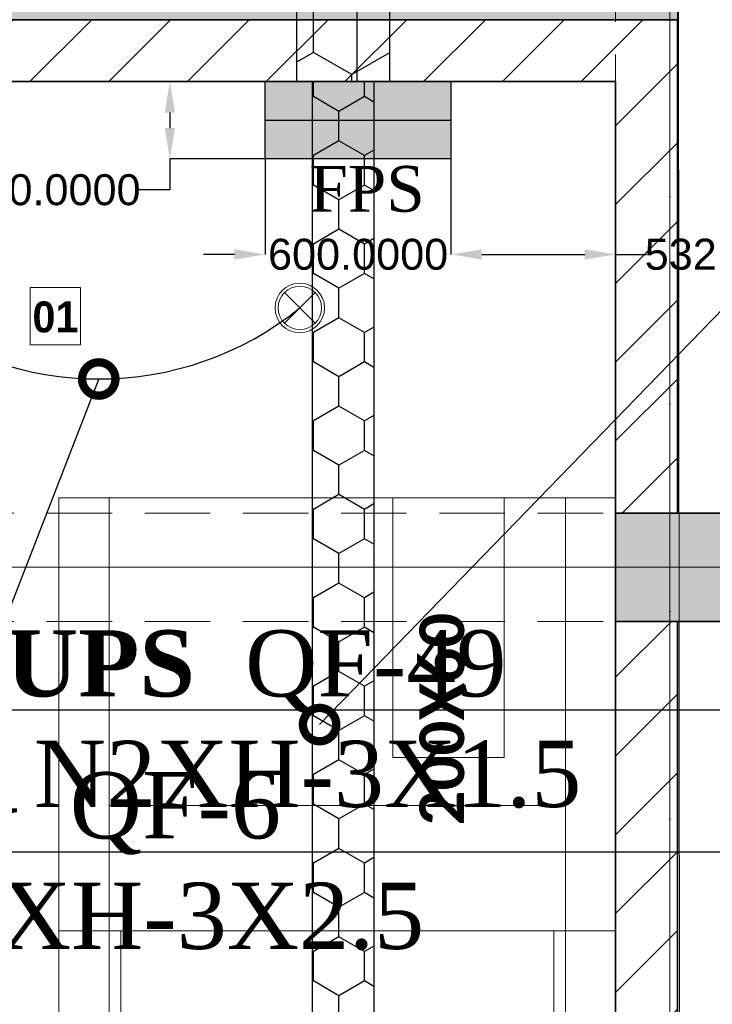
# Model space of a CAD drawing. Header units: inches. Extents: x -101229 to 34922, y -9538 to 27777.
# Tile 13 of 53: x -12333 to -10094, y -1790 to 1392. Entities that reach past the tile are written whole.
import ezdxf
from ezdxf import colors
from ezdxf.entities.mleader import LeaderData, LeaderLine
from ezdxf.enums import TextEntityAlignment as Align
from ezdxf.math import Vec2, Vec3

# ---------------------------------------------------------------- set-up
doc = ezdxf.new("R2010")
doc.units = ezdxf.units.IN
doc.header["$MEASUREMENT"] = 0
doc.set_wipeout_variables(frame=1)
doc.linetypes.add('Dot & Dashed', pattern=[670.277762, 317.5, -176.388889, 0, -176.388874])
doc.linetypes.add('Hidden', pattern=[317.5, 211.666667, -105.833333])
for name, color, linetype in [('- განათება', 7, 'Continuous'), ('- მაგისრრალური ხაზები', 7, 'Continuous'), ('- საკაბელო არხები', 5, 'Continuous'), ('- საშტეფცელო როზეტები', 7, 'Continuous'), ('F_002a_Wall fixtures - Hatch', 7, 'Continuous'), ('New_Structural - Bearing', 7, 'Continuous'), ('Structural - Bearing', 7, 'Continuous'), ('Structural - Grid', 7, 'Continuous')]:
    doc.layers.add(name, color=color, linetype=linetype)
for name, color, linetype, lineweight in [('- მექანიკური ნაწილი', 7, 'Continuous', 18), ('New_2D Drafting - General_Pen_No__2', 8, 'Continuous', 15), ('New_Annotation - Text_Pen_No__20', 1, 'Continuous', 0), ('New_Interior - Furniture _Pen_No__1', 7, 'Continuous', 13), ('New_Structural - Bearing_Pen_No__1', 7, 'Continuous', 13), ('Structural - Bearing_Pen_No__20', 1, 'Continuous', 0), ('Structural - Bearing_Pen_No__27', 7, 'Continuous', 35)]:
    doc.layers.add(name, color=color, linetype=linetype, lineweight=lineweight)
for name, color, linetype, lineweight, true_color in [('New_Interior - Lamp_Pen_No__77', 7, 'Continuous', 20, 0xffeb28), ('New_Structural - Bearing_Pen_No__255', 7, 'Continuous', 13, 0xe8e8e8), ('New_Structural - Bearing_Pen_No__5', 7, 'Continuous', 25, 0x40a5ff), ('Structural - Bearing_Pen_No__102', 7, 'Continuous', 13, 0xcccccc), ('Structural - Bearing_Pen_No__161', 7, 'Continuous', 13, 0x6a6a6a), ('Structural - Bearing_Pen_No__28', 7, 'Continuous', 35, 0xa80f02), ('Structural - Bearing_Pen_No__81', 7, 'Continuous', 20, 0x6a6a6a), ('Structural - Grid_Pen_No__81', 7, 'Continuous', 20, 0x6a6a6a)]:
    doc.layers.add(name, color=color, linetype=linetype, lineweight=lineweight, true_color=true_color)
doc.styles.add('CT', font='ARIALN.TTF', dxfattribs={"height": 200})
doc.styles.add('GENERATED_STYLE_3', font='txt')
doc.styles.add('GENERATED_STYLE_4', font='txt')
doc.styles.get("Standard").update_dxf_attribs({"font": 'arial.ttf'})
doc.dimstyles.get("Standard").update_dxf_attribs({"dimtxt": 0.18, "dimasz": 0.18, "dimexe": 0.18, "dimexo": 0.0625, "dimgap": 0.09, "dimtad": 0, "dimtih": 1, "dimtoh": 1, "dimdec": 4, "dimzin": 0, "dimdsep": 46, "dimtxsty": 'Standard', "dimcen": 0.09, "dimadec": 0, "dimazin": 0, "dimtfac": 1, "dimtdec": 4, "dimtofl": 0, "dimtmove": 0, "dimatfit": 3, "dimfxl": 1, "dimtolj": 1, "dimtzin": 0, "dimarcsym": 0})
pattern_1 = [(45, (0, 0), (-127.2792, 127.2792), [])]
pattern_2 = [(0, (-2e-12, -2e-08), (71.4375, 41.24446), [47.625, -95.25]), (120, (-2e-12, -2e-08), (-71.4375, 41.24446), [47.625, -95.25]), (60, (-2e-12, -2e-08), (2e-07, 82.4889), [-95.25, 47.625])]

# ---------------------------------------------------------------- blocks, each defined once
blk = doc.blocks.new('Wall_7', base_point=(-41183.8, 14838))
at = {"layer": 'Structural - Bearing', "linetype": 'Continuous', "lineweight": 0, "true_color": 0x000000}
h = blk.add_hatch(dxfattribs=at)
h.set_pattern_fill('MASONRY_BLOCK', color=18, style=0, pattern_type=2)
h.set_pattern_definition(pattern_1)
h.paths.add_polyline_path([(-41183.8, 22432.4), (-41183.8, 22232.4), (-40983.8, 22432.4)])
h = blk.add_hatch(dxfattribs=at)
h.set_pattern_fill('MASONRY_BLOCK', color=18, style=0, pattern_type=2)
h.set_pattern_definition(pattern_1)
h.paths.add_polyline_path([(-41183.8, 22232.4), (-40983.8, 22232.4), (-40983.8, 22432.4)])
h = blk.add_hatch(dxfattribs=at)
h.set_pattern_fill('MASONRY_BLOCK', color=18, style=0, pattern_type=2)
h.set_pattern_definition(pattern_1)
h.paths.add_polyline_path([(-41183.8, 22232.4), (-41183.8, 20838), (-40983.8, 20838), (-40983.8, 22232.4)])
h = blk.add_hatch(dxfattribs=at)
h.set_pattern_fill('MASONRY_BLOCK', color=18, style=0, pattern_type=2)
h.set_pattern_definition(pattern_1)
h.paths.add_polyline_path([(-41183.8, 14838), (-40983.8, 14838), (-40983.8, 20488), (-41183.8, 20488)])
at = {"layer": 'Structural - Bearing_Pen_No__27', "color": 7, "linetype": 'Continuous', "lineweight": 35, "flags": 128}
for points in [[(-40983.8, 22432.4), (-41183.8, 22432.4)], [(-40983.8, 20838), (-40983.8, 22432.4)], [(-41183.8, 22232.4), (-41183.8, 20838)], [(-41183.8, 20488), (-41183.8, 14838)], [(-40983.8, 14838), (-40983.8, 20488)]]:
    blk.add_lwpolyline(points, dxfattribs=at)
blk = doc.blocks.new('Wall_8', base_point=(-41183.8, 22232.4))
at = {"layer": 'Structural - Bearing', "linetype": 'Continuous', "lineweight": 0, "true_color": 0x000000}
h = blk.add_hatch(dxfattribs=at)
h.set_pattern_fill('MASONRY_BLOCK', color=18, style=0, pattern_type=2)
h.set_pattern_definition(pattern_1)
h.paths.add_polyline_path([(-41183.8, 22432.4), (-45893.3, 22432.4), (-45893.3, 22232.4), (-41183.8, 22232.4)])
at = {"layer": 'Structural - Bearing_Pen_No__27', "color": 7, "linetype": 'Continuous', "lineweight": 35, "flags": 128}
for points in [[(-41183.8, 22432.4), (-45893.3, 22432.4)], [(-44040.4, 22232.4), (-41183.8, 22232.4)]]:
    blk.add_lwpolyline(points, dxfattribs=at)
blk = doc.blocks.new('Wall_25', base_point=(-40983.8, 22432.4))
at = {"layer": 'New_Structural - Bearing_Pen_No__255', "linetype": 'Continuous', "lineweight": 13, "true_color": 0xe8e8e8}
blk.add_hatch(color=254, dxfattribs=at).paths.add_polyline_path([(-45236.9, 22432.5), (-40983.8, 22432.4), (-40983.8, 22472.4), (-45236.9, 22472.5)])
at = {"layer": 'New_Structural - Bearing_Pen_No__1', "color": 7, "linetype": 'Continuous', "lineweight": 13, "flags": 128}
blk.add_lwpolyline([(-40983.8, 22432.4), (-40983.8, 22472.4)], dxfattribs=at)
at = {"layer": 'New_Structural - Bearing_Pen_No__5', "color": 161, "linetype": 'Continuous', "lineweight": 25, "true_color": 0x40a5ff, "flags": 128}
blk.add_lwpolyline([(-45893.3, 22432.5), (-40983.8, 22432.4)], dxfattribs=at)
blk = doc.blocks.new('Column_9', base_point=(-41008.8, 20663))
at = {"layer": 'Structural - Bearing_Pen_No__161', "linetype": 'Continuous', "lineweight": 0, "true_color": 0x6a6a6a}
blk.add_hatch(color=251, dxfattribs=at).paths.add_polyline_path([(-40833.8, 20488), (-40833.8, 20838), (-41183.8, 20838), (-41183.8, 20488)])
at = {"layer": 'Structural - Bearing_Pen_No__20', "color": 1, "linetype": 'Continuous', "lineweight": 0}
for p, q in [((-41008.8, 20743), (-41008.8, 20918)), ((-41088.8, 20663), (-41263.8, 20663)), ((-40928.8, 20663), (-40753.8, 20663)), ((-41008.8, 20583), (-41008.8, 20408))]:
    blk.add_line(p, q, dxfattribs=at)
blk.add_point((-41008.8, 20663), dxfattribs=at)
at = {"layer": 'Structural - Bearing_Pen_No__28', "color": 14, "linetype": 'Continuous', "lineweight": 35, "true_color": 0xa80f02, "flags": 128}
blk.add_lwpolyline([(-40833.8, 20488), (-40833.8, 20838), (-41183.8, 20838), (-41183.8, 20488)], close=True, dxfattribs=at)
blk = doc.blocks.new('Standard grid marker')
at = {"layer": 'Structural - Grid_Pen_No__81', "color": 251, "linetype": 'Continuous', "lineweight": 20, "true_color": 0x6a6a6a}
blk.add_line((1000, 0), (51328.1, 0), dxfattribs=at)
at = {"layer": 'Structural - Grid_Pen_No__81', "color": 251, "lineweight": 20, "true_color": 0x6a6a6a, "style": 'GENERATED_STYLE_3'}
for tag, p in [('AC_MarkerText_1_0', (-100, -144)), ('AC_MarkerText_1_1', (52428.1, -144))]:
    blk.add_attdef(tag, text='', height=100, rotation=180, dxfattribs=at).set_placement(p, align=Align.TOP_CENTER)
blk = doc.blocks.new('Standard grid marker_2')
at = {"layer": 'Structural - Grid_Pen_No__81', "color": 251, "linetype": 'Continuous', "lineweight": 20, "true_color": 0x6a6a6a}
blk.add_line((1000, 0), (27734.9, 0), dxfattribs=at)
at = {"layer": 'Structural - Grid_Pen_No__81', "color": 251, "lineweight": 20, "true_color": 0x6a6a6a, "style": 'GENERATED_STYLE_3'}
for tag, p in [('AC_MarkerText_1_0', (-1.5, -46.7)), ('AC_MarkerText_1_1', (28933.4, -46.7))]:
    blk.add_attdef(tag, text='', height=100, rotation=270, dxfattribs=at).set_placement(p, align=Align.TOP_CENTER)
blk = doc.blocks.new('Diesel Emergency Power Generator 27')
at = {"layer": 'New_Interior - Furniture _Pen_No__1', "color": 7, "linetype": 'Continuous', "lineweight": 13, "flags": 128}
for points in [[(216, 1800), (216, 1638), (6200, 1638), (6200, 1800)], [(4800, 1800), (4800, 0), (6200, 0), (6200, 1800)], [(5205, 162), (5205, 1638), (4800, 1638), (4800, 162)], [(3600, 1600), (3600, 200), (4800, 200), (4800, 1600)], [(5360, 720), (5360, 360), (6200, 360), (6200, 720)], [(6200, 0), (6200, 162), (216, 162), (216, 0)]]:
    blk.add_lwpolyline(points, close=True, dxfattribs=at)
blk = doc.blocks.new('Beam_8', base_point=(-41008.8, 14663))
at = {"layer": 'Structural - Bearing_Pen_No__102', "color": 254, "linetype": 'Hidden', "lineweight": 13, "true_color": 0xcccccc}
for p, q in [((-41183.8, 20838), (-41183.8, 26488)), ((-41183.8, 14838), (-41183.8, 20488))]:
    blk.add_line(p, q, dxfattribs=at)
at = {"layer": 'Structural - Bearing_Pen_No__81', "color": 251, "linetype": 'Dot & Dashed', "lineweight": 20, "true_color": 0x6a6a6a}
blk.add_line((-41008.8, 14663), (-41008.8, 32663), dxfattribs=at)
blk = doc.blocks.new('Beam_11', base_point=(-47008.8, 20663))
at = {"layer": 'Structural - Bearing_Pen_No__102', "color": 254, "linetype": 'Hidden', "lineweight": 13, "true_color": 0xcccccc}
for p, q in [((-46833.8, 20838), (-41183.8, 20838)), ((-46833.8, 20488), (-41183.8, 20488))]:
    blk.add_line(p, q, dxfattribs=at)
at = {"layer": 'Structural - Bearing_Pen_No__81', "color": 251, "linetype": 'Dot & Dashed', "lineweight": 20, "true_color": 0x6a6a6a}
blk.add_line((-47008.8, 20663), (991.2, 20663), dxfattribs=at)
blk = doc.blocks.new('_DotSmall')
at = {"color": 0, "linetype": 'ByBlock', "const_width": 0.5}
blk.add_lwpolyline([(-0.0625, 0, 1), (0.0625, 0, 1)], format="xyb", close=True, dxfattribs=at)
blk = doc.blocks.new('Recessed Spot')
at = {"layer": 'New_Interior - Lamp_Pen_No__77', "color": 2, "linetype": 'Continuous', "lineweight": 20, "true_color": 0xffeb28}
for q in [(-49.5, 49.5), (49.5, 49.5), (-49.5, -49.5), (49.5, -49.5)]:
    blk.add_line((0, 0), q, dxfattribs=at)
at = {"layer": 'New_Interior - Lamp_Pen_No__77', "color": 2, "linetype": 'Continuous', "lineweight": 20, "true_color": 0xffeb28, "flags": 128}
blk.add_lwpolyline([(80, 0, 1), (-80, 0, 1)], format="xyb", close=True, dxfattribs=at)
at = {"layer": 'New_Interior - Lamp_Pen_No__77', "color": 2, "linetype": 'Continuous', "lineweight": 20, "true_color": 0xffeb28}
blk.add_circle((0, 0), 70, dxfattribs=at)
blk = doc.blocks.new('*D876')
at = {"layer": '- საკაბელო არხები', "color": 0, "lineweight": -2, "transparency": 16777216}
for p, q in [((-11539, 941.7), (-11539, 633)), ((-10939, 941.7), (-10939, 633)), ((-11639, 633.2), (-11739, 633.2)), ((-10839, 633.2), (-10739, 633.2))]:
    blk.add_line(p, q, dxfattribs=at)
at = {"layer": '- საკაბელო არხები', "color": 0, "transparency": 16777216}
for points in [[(-11639, 649.9), (-11639, 616.5), (-11539, 633.2)], [(-10839, 649.9), (-10839, 616.5), (-10939, 633.2)]]:
    blk.add_solid(points, dxfattribs=at)
at = {"layer": 'Defpoints', "color": 0, "transparency": 16777216}
for p in [(-11539, 941.7), (-10939, 941.7), (-10939, 633.2)]:
    blk.add_point(p, dxfattribs=at)
at = {"layer": '- საკაბელო არხები', "color": 0, "transparency": 16777216, "insert": (-11239, 633.2), "char_height": 100, "attachment_point": 5}
blk.add_mtext('\\A1;600.0000', dxfattribs=at)
blk = doc.blocks.new('*D877')
at = {"layer": '- საკაბელო არხები', "color": 0, "lineweight": -2, "transparency": 16777216}
for p, q in [((-11539.1, 1191.7), (-11847.7, 1191.7)), ((-11847.5, 1091.7), (-11847.5, 1041.7)), ((-11539.1, 941.7), (-11847.7, 941.7)), ((-11847.5, 941.7), (-11847.5, 841.7)), ((-11847.5, 841.7), (-11947.5, 841.7))]:
    blk.add_line(p, q, dxfattribs=at)
at = {"layer": '- საკაბელო არხები', "color": 0, "transparency": 16777216}
for points in [[(-11864.2, 1091.7), (-11830.9, 1091.7), (-11847.5, 1191.7)], [(-11864.2, 1041.7), (-11830.9, 1041.7), (-11847.5, 941.7)]]:
    blk.add_solid(points, dxfattribs=at)
at = {"layer": 'Defpoints', "color": 0, "transparency": 16777216}
for p in [(-11539, 1191.7), (-11847.5, 941.7), (-11539, 941.7)]:
    blk.add_point(p, dxfattribs=at)
at = {"layer": '- საკაბელო არხები', "color": 0, "transparency": 16777216, "insert": (-12233.6, 841.7), "char_height": 100, "attachment_point": 5}
blk.add_mtext('\\A1;250.0000', dxfattribs=at)
blk = doc.blocks.new('*D878')
at = {"layer": '- საკაბელო არხები', "color": 0, "lineweight": -2, "transparency": 16777216}
for p, q in [((-10939, 941.7), (-10939, 633)), ((-10406.3, 941.7), (-10406.3, 633)), ((-10839, 633.2), (-10506.3, 633.2)), ((-10406.3, 633.2), (-10306.3, 633.2))]:
    blk.add_line(p, q, dxfattribs=at)
at = {"layer": '- საკაბელო არხები', "color": 0, "transparency": 16777216}
for points in [[(-10839, 649.9), (-10839, 616.5), (-10939, 633.2)], [(-10506.3, 649.9), (-10506.3, 616.5), (-10406.3, 633.2)]]:
    blk.add_solid(points, dxfattribs=at)
at = {"layer": 'Defpoints', "color": 0, "transparency": 16777216}
for p in [(-10939, 941.7), (-10406.3, 941.7), (-10406.3, 633.2)]:
    blk.add_point(p, dxfattribs=at)
at = {"layer": '- საკაბელო არხები', "color": 0, "transparency": 16777216, "insert": (-10021.1, 633.2), "char_height": 100, "attachment_point": 5}
blk.add_mtext('\\A1;532.7160', dxfattribs=at)
blk = doc.blocks.new('*U873')
at = {"ltscale": 500}
h = blk.add_hatch(dxfattribs=at)
h.set_pattern_fill('HONEY', color=0, scale=15, style=0)
h.set_pattern_definition(pattern_2)
h.paths.add_polyline_path([(174.3, -50), (174.3, 50), (-163.9, 50), (-163.9, -50)])
for p, q in [((174.3, 50), (-163.9, 50)), ((-163.9, -50), (-163.9, 50)), ((174.3, -50), (174.3, 50)), ((174.3, -50), (-163.9, -50))]:
    blk.add_line(p, q)
blk = doc.blocks.new('*U879')
at = {"ltscale": 500}
h = blk.add_hatch(dxfattribs=at)
h.set_pattern_fill('HONEY', color=0, scale=15, style=0)
h.set_pattern_definition(pattern_2)
h.paths.add_polyline_path([(3425.7, -50), (3425.7, 50), (-73.5, 50), (-73.5, -50)])
for p, q in [((3425.7, 50), (-73.5, 50)), ((3425.7, -50), (3425.7, 50)), ((3425.7, -50), (-73.5, -50))]:
    blk.add_line(p, q)

msp = doc.modelspace()

# ---------------------------------------------------------------- hatches: boundary and pattern name
at = {"layer": 'F_002a_Wall fixtures - Hatch'}
h = msp.add_hatch(color=256, dxfattribs=at)
h.dxf.hatch_style = 1
h.paths.add_polyline_path([(-11539, 1191.73756), (-11539, 1066.73756), (-10939, 1066.73756), (-10939, 1191.73756)])
h = msp.add_hatch(color=1, dxfattribs=at)
h.dxf.hatch_style = 1
h.paths.add_polyline_path([(-11539, 1066.73756), (-11539, 941.73756), (-10939, 941.73756), (-10939, 1066.73756)])

# ---------------------------------------------------------------- linework, layer by layer
at = {"layer": '- მაგისრრალური ხაზები', "color": 1}
msp.add_lwpolyline([(-788.65949, 11447.28394), (-788.65949, 2582.38584), (-11243.12941, 2582.38584), (-11243.12941, 1191.73756)], dxfattribs=at)
msp.add_lwpolyline([(-11539, 1191.73756), (-10939, 1191.73756), (-10939, 941.73756), (-11539, 941.73756)], close=True)
msp.add_lwpolyline([(-11539, 1066.73756), (-10939, 1066.73756)])
at = {"layer": 'New_2D Drafting - General_Pen_No__2', "color": 8, "linetype": 'Continuous', "lineweight": 15, "flags": 128}
msp.add_lwpolyline([(31743.71602, -6352.71606), (31743.71602, 17997.28394), (4444.69471, 17997.28394), (1811.01254, 11797.28394), (1811.01254, 11597.28394), (-4056.28398, 11597.28394), (-4056.28398, 5447.28396), (-10206.28398, 5447.27184), (-10195.74273, -6352.71606)], close=True, dxfattribs=at)

# ---------------------------------------------------------------- block references
at = {"layer": '- განათება', "color": 2, "linetype": 'Continuous', "lineweight": 20, "true_color": 0xffeb28, "zscale": 1000, "rotation": 270}
msp.add_blockref('Recessed Spot', (-11427.5, 460.5), dxfattribs=at)
at = {"layer": '- საკაბელო არხები', "color": 5}
for name, p, xscale, yscale, zscale, rotation in [('*U873', (-11287.79239, 1683.3097), 3.000000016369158, 3.000000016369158, 3.000000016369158, 90.00000000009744), ('*U879', (-11287.79239, -5659.76098), 2.000000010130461, 2.000000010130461, 2.000000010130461, 89.99999999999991)]:
    msp.add_blockref(name, p, dxfattribs=dict(at, xscale=xscale, yscale=yscale, zscale=zscale, rotation=rotation))
at = {"layer": 'New_Interior - Furniture _Pen_No__1', "color": 7, "linetype": 'Continuous', "lineweight": 13, "zscale": 1000, "rotation": 89.99999999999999}
msp.add_blockref('Diesel Emergency Power Generator 27', (-10406.28398, -6352.71606), dxfattribs=at)
at = {"layer": 'New_Structural - Bearing', "color": 7, "lineweight": 35}
msp.add_blockref('Wall_25', (-10206.28398, 1391.73756), dxfattribs=at)
at = {"layer": 'Structural - Bearing', "color": 254, "lineweight": 13, "true_color": 0xcccccc}
for name, p in [('Beam_8', (-10231.28398, -6377.71606)), ('Beam_11', (-16231.28398, -377.71606))]:
    msp.add_blockref(name, p, dxfattribs=at)
at = {"layer": 'Structural - Bearing', "color": 7, "lineweight": 35}
for name, p in [('Wall_8', (-10406.28398, 1191.73756)), ('Wall_7', (-10406.28398, -6202.71606))]:
    msp.add_blockref(name, p, dxfattribs=at)
at = {"layer": 'Structural - Bearing', "color": 14, "lineweight": 35, "true_color": 0xa80f02}
msp.add_blockref('Column_9', (-10231.28398, -377.71606), dxfattribs=at)
at = {"layer": 'Structural - Grid', "color": 8, "linetype": 'Continuous', "lineweight": 15, "zscale": 1000}
for name, p, rotation in [('Standard grid marker_2', (-10231.28398, -9337.64184), 90), ('Standard grid marker', (34721.7883, -377.71606), 180)]:
    msp.add_blockref(name, p, dxfattribs=dict(at, rotation=rotation))

# ---------------------------------------------------------------- texts
at = {"layer": '- საკაბელო არხები', "color": 5, "insert": (-11040.67464, -868.21575), "char_height": 144.3404393, "width": 2544.2408106, "attachment_point": 2, "rotation": 90, "style": 'CT'}
msp.add_mtext('{\\fCalibri|b1|i0|c0|p34;200X60}', dxfattribs=at)
at = {"insert": (-11396.65631, 919.3909), "char_height": 148.0844042, "attachment_point": 1}
msp.add_mtext_dynamic_manual_height_columns('{\\fSylfaen|b0|i0|c0|p18;FPS}', width=1891.778264, gutter_width=1.48084, heights=[0], dxfattribs=at)

# ---------------------------------------------------------------- dimensions: what is measured, and where the dimension line sits
at = {"layer": '- საკაბელო არხები', "color": 1}
dim = msp.add_linear_dim(base=(-11847.5386, 941.73756), p1=(-11539, 1191.73756), p2=(-11539, 941.73756), angle=270, dimstyle='Standard', override={"dimtxt": 100, "dimasz": 100}, dxfattribs=at)
dim.commit()
dim.dimension.update_dxf_attribs({"geometry": '*D877', "text_midpoint": (-12233.57676, 841.73756)})
for base, p1, p2, picture, middle in [((-10939, 633.19896), (-11539, 941.73756), (-10939, 941.73756), '*D876', (-11239, 633.19896)), ((-10406.28398, 633.19896), (-10939, 941.73756), (-10406.28398, 941.73756), '*D878', (-10021.09848, 633.19896))]:
    dim = msp.add_linear_dim(base=base, p1=p1, p2=p2, dimstyle='Standard', override={"dimtxt": 100, "dimasz": 100}, dxfattribs=at)
    dim.commit()
    dim.dimension.update_dxf_attribs({"geometry": picture, "text_midpoint": middle})

# ---------------------------------------------------------------- leaders
at = {"layer": '- განათება', "color": 7}
ml = msp.add_multileader_mtext('Standard', dxfattribs=at)
ml.set_content('{\\fSylfaen|b1|i0|c0|p18;DB-UPS  \\fSylfaen|b0|i0|c0|p18;\\C1;QF-49            \\C7;N2XH-3X1.5}', color=7, style='CT')
ml.set_leader_properties()
ml.set_arrow_properties(name='DOTSMALL')
ml.build(insert=Vec2(0, 0))
ml.multileader.update_dxf_attribs({"has_dogleg": 0, "text_left_attachment_type": 6, "text_right_attachment_type": 6, "dogleg_length": 9, "arrow_head_size": 215.76216})
ctx = ml.context
ctx.base_point, ctx.char_height, ctx.arrow_head_size, ctx.landing_gap_size, ctx.plane_origin = Vec3(-12493.3711, -837.93497), 214.216008, 215.76216, 71.92072, Vec3(-30337.68972, -20992.068)
ctx.left_attachment, ctx.right_attachment, ctx.text_align_type = 6, 6, 1
notes = []
notes.append((ctx, [(1, (1, 1, 0), (-12502.3711, -837.93497), (1, 0), 9, [(2, [(-12077.5, 230.76766)], 0, [])])]))
ctx.mtext.insert, ctx.mtext.width, ctx.mtext.defined_height, ctx.mtext.alignment, ctx.mtext.flow_direction = Vec3(-11402.24242, -580.87576), 3165.613385, 305.10903, 2, 5
ml = msp.add_multileader_mtext('Standard', dxfattribs=at)
ml.set_content('{\\fSylfaen|b1|i0|c0|p18;DB-UPS  \\fSylfaen|b0|i0|c0|p18;\\C1;QF-49            \\C7;N2XH-3X1.5}', color=7, style='CT')
ml.set_leader_properties()
ml.set_arrow_properties(name='DOTSMALL')
ml.build(insert=Vec2(0, 0))
ml.multileader.update_dxf_attribs({"has_dogleg": 0, "text_left_attachment_type": 6, "text_right_attachment_type": 6, "dogleg_length": 9, "arrow_head_size": 215.76216})
ctx = ml.context
ctx.base_point, ctx.char_height, ctx.arrow_head_size, ctx.landing_gap_size, ctx.plane_origin = Vec3(-12493.3711, -837.93497), 214.216008, 215.76216, 71.92072, Vec3(-30337.68972, -20992.068)
ctx.left_attachment, ctx.right_attachment, ctx.text_align_type = 6, 6, 1
notes.append((ctx, [(1, (1, 1, 0), (-12502.3711, -837.93497), (1, 0), 9, [(2, [(-13223.34953, -356.99143)], 0, [])])]))
ctx.mtext.insert, ctx.mtext.width, ctx.mtext.defined_height, ctx.mtext.alignment, ctx.mtext.flow_direction = Vec3(-11402.24242, -580.87576), 3165.613385, 305.10903, 2, 5
at = {"layer": '- მექანიკური ნაწილი', "color": 7}
ml = msp.add_multileader_mtext('Standard', dxfattribs=at)
ml.set_content('{\\fSylfaen|b1|i0|c0|p18;FPS  \\fSylfaen|b0|i0|c0|p18;\\C1;QF-1                \\C7;N2XH FE 180 E90-5X10}', color=7, style='CT')
ml.set_leader_properties()
ml.set_arrow_properties(name='DOTSMALL')
ml.build(insert=Vec2(0, 0))
ml.multileader.update_dxf_attribs({"has_dogleg": 0, "text_left_attachment_type": 6, "text_right_attachment_type": 6, "dogleg_length": 9, "arrow_head_size": 215.76216})
ctx = ml.context
ctx.base_point, ctx.char_height, ctx.arrow_head_size, ctx.landing_gap_size, ctx.plane_origin = Vec3(-9434.71868, 1101.49992), 214.21600799, 215.76216, 71.92072, Vec3(-27608.55232, -17748.32847)
ctx.left_attachment, ctx.right_attachment, ctx.text_align_type = 6, 6, 1
notes.append((ctx, [(1, (1, 1, 0), (-9443.71868, 1101.49992), (1, 0), 9, [(2, [(-11363.48445, -885.95497)], 0, [])])]))
ctx.mtext.insert, ctx.mtext.width, ctx.mtext.defined_height, ctx.mtext.alignment, ctx.mtext.flow_direction = Vec3(-7798.55113, 1358.55913), 3165.613385, 305.10903, 2, 5
ml = msp.add_multileader_mtext('Standard', dxfattribs=at)
ml.set_content('{\\fSylfaen|b1|i0|c0|p18;FPS  \\fSylfaen|b0|i0|c0|p18;\\C1;QF-2                \\C7;N2XH FE 180 E90-5X10}', color=7, style='CT')
ml.set_leader_properties()
ml.set_arrow_properties(name='DOTSMALL')
ml.build(insert=Vec2(0, 0))
ml.multileader.update_dxf_attribs({"has_dogleg": 0, "text_left_attachment_type": 6, "text_right_attachment_type": 6, "dogleg_length": 9, "arrow_head_size": 215.76216})
ctx = ml.context
ctx.base_point, ctx.char_height, ctx.arrow_head_size, ctx.landing_gap_size, ctx.plane_origin = Vec3(-9434.71868, -1480.33457), 214.21600799, 215.76216, 71.92072, Vec3(-27608.55232, -20330.16296)
ctx.left_attachment, ctx.right_attachment, ctx.text_align_type = 6, 6, 1
notes.append((ctx, [(1, (1, 1, 0), (-9443.71868, -1480.33457), (1, 0), 9, [(2, [(-11363.48445, -3467.78946)], 0, [])])]))
ctx.mtext.insert, ctx.mtext.width, ctx.mtext.defined_height, ctx.mtext.alignment, ctx.mtext.flow_direction = Vec3(-7798.55113, -1223.27536), 3165.613385, 305.10903, 2, 5
at = {"layer": '- საშტეფცელო როზეტები', "color": 7}
ml = msp.add_multileader_mtext('Standard', dxfattribs=at)
ml.set_content('{\\fSylfaen|b1|i0|c0|p18;DB-G  \\fSylfaen|b0|i0|c0|p18;\\C1;QF-6           \\C7;N2XH-3X2.5}', color=7, style='CT')
ml.set_leader_properties()
ml.set_arrow_properties(name='DOTSMALL')
ml.build(insert=Vec2(0, 0))
ml.multileader.update_dxf_attribs({"has_dogleg": 0, "text_left_attachment_type": 6, "text_right_attachment_type": 6, "dogleg_length": 9, "arrow_head_size": 215.76216})
ctx = ml.context
ctx.base_point, ctx.char_height, ctx.arrow_head_size, ctx.landing_gap_size, ctx.plane_origin = Vec3(-12812.03809, -1296.54859), 214.216008, 215.76216, 71.92072, Vec3(-30601.37038, -17963.568)
ctx.left_attachment, ctx.right_attachment, ctx.text_align_type = 6, 6, 1
notes.append((ctx, [(1, (1, 1, 0), (-12821.03809, -1296.54859), (1, 0), 9, [(2, [(-13107.94022, -355.97645)], 0, [])])]))
ctx.mtext.insert, ctx.mtext.width, ctx.mtext.defined_height, ctx.mtext.alignment, ctx.mtext.flow_direction = Vec3(-11910.69361, -1039.48938), 3165.613385, 305.10903, 2, 5
for ctx, leaders in notes:
    for number, flags, end, landing, length, lines in leaders:
        leader = LeaderData()
        leader.index, (leader.has_last_leader_line, leader.has_dogleg_vector, leader.attachment_direction) = number, flags
        leader.last_leader_point, leader.dogleg_vector, leader.dogleg_length = Vec3(end), Vec3(landing), length
        for number, points, colour, breaks in lines:
            line = LeaderLine()
            line.index, line.vertices, line.color, line.breaks = number, Vec3.list(points), colors.encode_raw_color(colour), breaks
            leader.lines.append(line)
        ctx.leaders.append(leader)

# ---------------------------------------------------------------- wipeouts: each hides what was drawn before it
at = {"color": 1, "linetype": 'Continuous', "lineweight": 0, "ltscale": 240329.536496}
msp.add_wipeout([(-12298.79858, 341.42088), (-12136.32581, 341.42088), (-12136.32581, 526.26944), (-12298.79858, 526.26944)], dxfattribs=at).dxf.layer = 'New_Annotation - Text_Pen_No__20'

# ---------------------------------------------------------------- next in the draw order: linework, layer by layer
at = {"layer": '- განათება', "color": 1}
msp.add_arc((-12077.5, 1265.1822), 1034.41454, 231.06968253, 308.93031747, dxfattribs=at)
at = {"layer": 'New_Annotation - Text_Pen_No__20', "color": 1, "linetype": 'Continuous', "lineweight": 0, "flags": 128}
msp.add_lwpolyline([(-12298.79858, 341.42088), (-12136.32581, 341.42088), (-12136.32581, 526.26944), (-12298.79858, 526.26944), (-12298.79858, 341.42088)], close=True, dxfattribs=at)

# ---------------------------------------------------------------- next in the draw order: texts
at = {"layer": 'New_Annotation - Text_Pen_No__20', "color": 1, "linetype": 'Continuous', "lineweight": 0, "insert": (-12217.56219, 481.34823), "char_height": 100, "attachment_point": 2, "style": 'GENERATED_STYLE_4'}
msp.add_mtext('\\A1;{\\pqc;\\fBOG 2018|b1|i0|c0|p0;\\W1.000000;0\\fBOG 2018|b1|i0|c0|p0;\\W1.000000;1}', dxfattribs=at)

doc.saveas('drawing.dxf')
